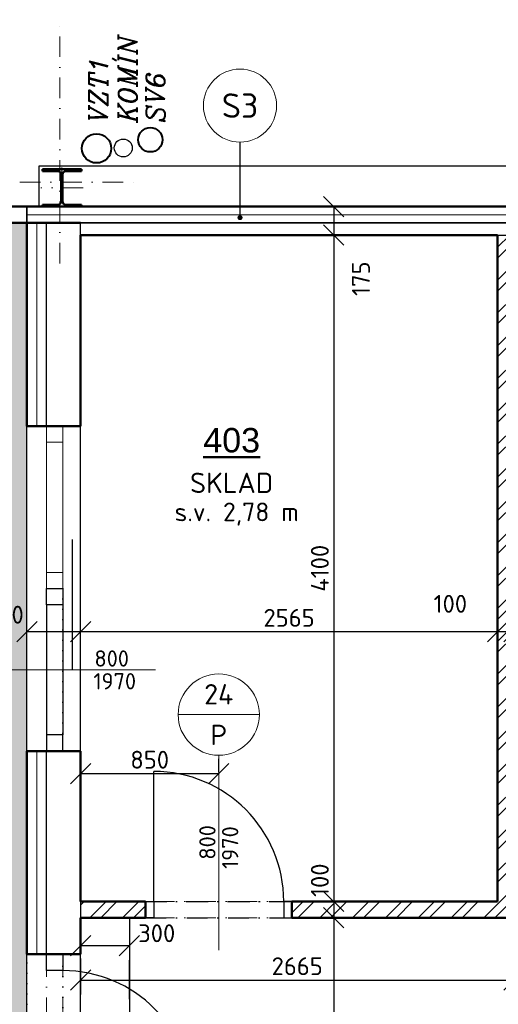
# Model space of a CAD drawing. Header units: millimetres. Extents: x -118752 to 407724, y -73278 to 155058.
# Tile 31 of 256: x 91185 to 94129, y -60256 to -54199. Entities that reach past the tile are written whole.
import ezdxf
from ezdxf.enums import TextEntityAlignment as Align

# ---------------------------------------------------------------- set-up
doc = ezdxf.new("R2010")
doc.units = ezdxf.units.MM
doc.header["$LTSCALE"] = 10
doc.linetypes.add('DASHDOT', pattern=[25.4, 12.7, -6.35, 0, -6.35])
doc.linetypes.add('DOT', pattern=[6.35, 0, -6.35])
for name, color, linetype, lineweight in [('CKBUBLINY', 1, 'Continuous', 18), ('CKBUBLINY_POPIS', 3, 'Continuous', 25), ('CKDVERE_', 7, 'Continuous', 25), ('CKDVERE_NADROVINOU', 1, 'DASHDOT', 18), ('CKDVERE_OSY', 1, 'Continuous', 18), ('CKDVERE_POPIS', 3, 'Continuous', 25), ('CKDVERE_PRAH', 7, 'Continuous', 25), ('CKDVERE_ZARUBNE_RAM', 5, 'Continuous', 25), ('CKIZOLACE', 1, 'Continuous', 18), ('CKKOTY', 3, 'Continuous', 25), ('CKOKNA', 1, 'Continuous', 18), ('CKPOPISM', 6, 'Continuous', 50), ('CKPOPISM_POPIS', 3, 'Continuous', 25), ('CKRASTR', 7, 'DASHDOT', 15), ('CKSCHODY_PODROVINOU', 7, 'Continuous', 25), ('CKSTENY_NADROVINOU', 7, 'DASHDOT', 25), ('CKSTENY_PODROVINOU', 7, 'Continuous', 25), ('CKSTENY_REZ', 6, 'Continuous', 50), ('CKTEXTY_MALE', 3, 'Continuous', 18), ('CSPROFILY_OSY', 1, 'DASHDOT', 18), ('CSPROFILY_REZY', 4, 'Continuous', 50), ('pohledy', 7, 'Continuous', 25), ('srafy', 7, 'Continuous', 18), ('UT-zařízení', 7, 'Continuous', 30), ('VZT', 130, 'Continuous', 40), ('ZTI-DEŠŤOVÁ-KANALIZACE', 210, 'KANALIZACE', 40)]:
    doc.layers.add(name, color=color, linetype=linetype, lineweight=lineweight)
doc.layers.add('CKDVERE_DORAZ', color=7, linetype='DOT', lineweight=25, plot=False)
doc.styles.add('Arial', font='arial.ttf', dxfattribs={"width": 0.8})
doc.styles.add('KURZIVA', font='italic__.ttf')
doc.styles.get("Standard").update_dxf_attribs({"font": 'isocpeur.ttf'})
doc.linetypes.add('IZOLACE_POLYSTYREN_EXPANDOVANY', pattern='A,1,[224,CADKON.SHX,S=0.01,R=0,X=-0.5,Y=-1.74],-2', length=3)
doc.linetypes.add('IZOLACE_POLYSTYREN_PENOVY', pattern='A,0.001,[228,CADKON.SHX,S=0.1,R=0,X=0,Y=0],-2', length=2.001)
doc.linetypes.add('KANALIZACE', pattern='A,30,-3.5,["C",Standard,S=2.54,R=0,X=-3.81,Y=-1.27],-0.001', length=33.501)
doc.dimstyles.new('CADKON', dxfattribs={"dimscale": 50, "dimtxt": 2.2, "dimasz": 2.5, "dimexe": 1.8, "dimexo": 5, "dimgap": 0.6, "dimtad": 1, "dimrnd": 1, "dimtxsty": 'Standard', "dimblk1": 'OBLIQUE', "dimblk2": 'OBLIQUE', "dimsah": 1, "dimcen": 2.5, "dimadec": 1, "dimazin": 2, "dimtfac": 1, "dimtdec": 4, "dimtix": 1, "dimtmove": 2, "dimatfit": 3, "dimldrblk": 'OPEN30', "dimfxl": 5, "dimfxlon": 1, "dimtolj": 1, "dimarcsym": 0})

# ---------------------------------------------------------------- blocks, each defined once
blk = doc.blocks.new('_OBLIQUE')
at = {"color": 0, "linetype": 'ByBlock'}
blk.add_line((-0.5, -0.5), (0.5, 0.5), dxfattribs=at)
blk = doc.blocks.new('*D8155')
at = {"layer": 'CKKOTY', "color": 0, "lineweight": -2}
for p, q in [((90254.6, -58698.9), (89914.6, -58698.9)), ((90004.6, -59948.9), (90004.6, -58698.9)), ((90254.6, -59948.9), (89914.6, -59948.9))]:
    blk.add_line(p, q, dxfattribs=at)
at = {"layer": 'Defpoints', "color": 0}
for p in [(90004.6, -58698.9), (91229.4, -58698.9), (91229.4, -59948.9)]:
    blk.add_point(p, dxfattribs=at)
at = {"layer": 'CKKOTY', "color": 0, "lineweight": -2, "xscale": 125, "yscale": 125, "zscale": 125}
for p, rotation in [((90004.6, -58698.9), 90), ((90004.6, -59948.9), 270)]:
    blk.add_blockref('_OBLIQUE', p, dxfattribs=dict(at, rotation=rotation))
at = {"layer": 'CKKOTY', "color": 0, "insert": (89919.6, -59323.9), "char_height": 110, "attachment_point": 5, "rotation": 90}
blk.add_mtext('\\A1;1250', dxfattribs=at)
blk = doc.blocks.new('_Open30')
at = {"color": 0, "lineweight": -2}
for p, q in [((-1, 0.268), (0, 0)), ((0, 0), (-1, -0.268)), ((0, 0), (-1, 0))]:
    blk.add_line(p, q, dxfattribs=at)
blk = doc.blocks.new('*D8156')
at = {"layer": 'CKKOTY', "color": 0, "lineweight": -2}
for p, q in [((90254.6, -55448.9), (89914.6, -55448.9)), ((90004.6, -56698.9), (90004.6, -55448.9)), ((90254.6, -56698.9), (89914.6, -56698.9))]:
    blk.add_line(p, q, dxfattribs=at)
at = {"layer": 'Defpoints', "color": 0}
for p in [(90004.6, -55448.9), (91229.4, -55448.9), (91229.4, -56698.9)]:
    blk.add_point(p, dxfattribs=at)
at = {"layer": 'CKKOTY', "color": 0, "lineweight": -2, "xscale": 125, "yscale": 125, "zscale": 125}
for p, rotation in [((90004.6, -55448.9), 90), ((90004.6, -56698.9), 270)]:
    blk.add_blockref('_OBLIQUE', p, dxfattribs=dict(at, rotation=rotation))
at = {"layer": 'CKKOTY', "color": 0, "insert": (89919.6, -56073.9), "char_height": 110, "attachment_point": 5, "rotation": 90}
blk.add_mtext('\\A1;1250', dxfattribs=at)
blk = doc.blocks.new('*D8160')
at = {"layer": 'CKKOTY', "color": 0, "lineweight": -2}
for p, q in [((90254.6, -56698.9), (89914.6, -56698.9)), ((90004.6, -58698.9), (90004.6, -56698.9)), ((90254.6, -58698.9), (89914.6, -58698.9))]:
    blk.add_line(p, q, dxfattribs=at)
at = {"layer": 'Defpoints', "color": 0}
for p in [(90004.6, -56698.9), (91229.4, -56698.9), (91229.4, -58698.9)]:
    blk.add_point(p, dxfattribs=at)
at = {"layer": 'CKKOTY', "color": 0, "lineweight": -2, "xscale": 125, "yscale": 125, "zscale": 125}
for p, rotation in [((90004.6, -56698.9), 90), ((90004.6, -58698.9), 270)]:
    blk.add_blockref('_OBLIQUE', p, dxfattribs=dict(at, rotation=rotation))
at = {"layer": 'CKKOTY', "color": 0, "char_height": 110, "attachment_point": 5, "rotation": 90}
for s, insert in [('\\A1;2100(330)', (90100.6, -57698.9)), ('\\A1;2000', (89919.6, -57698.9))]:
    blk.add_mtext(s, dxfattribs=dict(at, insert=insert))
blk = doc.blocks.new('*D8162')
at = {"layer": 'CKKOTY', "color": 0, "lineweight": -2}
for p, q in [((90254.6, -59948.9), (89914.6, -59948.9)), ((90004.6, -60948.9), (90004.6, -59948.9)), ((90254.6, -60948.9), (89914.6, -60948.9))]:
    blk.add_line(p, q, dxfattribs=at)
at = {"layer": 'Defpoints', "color": 0}
for p in [(90004.6, -59948.9), (91229.4, -59948.9), (91229.4, -60948.9)]:
    blk.add_point(p, dxfattribs=at)
at = {"layer": 'CKKOTY', "color": 0, "lineweight": -2, "xscale": 125, "yscale": 125, "zscale": 125}
for p, rotation in [((90004.6, -59948.9), 90), ((90004.6, -60948.9), 270)]:
    blk.add_blockref('_OBLIQUE', p, dxfattribs=dict(at, rotation=rotation))
at = {"layer": 'CKKOTY', "color": 0, "char_height": 110, "attachment_point": 5, "rotation": 90}
for s, insert in [('\\A1;2100(330)', (90100.6, -60448.9)), ('\\A1;1000', (89919.6, -60448.9))]:
    blk.add_mtext(s, dxfattribs=dict(at, insert=insert))
blk = doc.blocks.new('*D8166')
at = {"layer": 'CKKOTY', "color": 0, "lineweight": -2}
for p, q in [((94224.4, -57464), (94224.4, -57874)), ((94124.4, -58214), (94124.4, -57874)), ((94224.4, -57964), (94124.4, -57964))]:
    blk.add_line(p, q, dxfattribs=at)
at = {"layer": 'Defpoints', "color": 0}
for p in [(94124.4, -57964), (94224.4, -57964), (94124.4, -59288.9)]:
    blk.add_point(p, dxfattribs=at)
at = {"layer": 'CKKOTY', "color": 0, "lineweight": -2, "xscale": 125, "yscale": 125, "zscale": 125, "rotation": 180}
blk.add_blockref('_OBLIQUE', (94124.4, -57964), dxfattribs=at)
at = {"layer": 'CKKOTY', "color": 0, "lineweight": -2, "xscale": 125, "yscale": 125, "zscale": 125}
blk.add_blockref('_OBLIQUE', (94224.4, -57964), dxfattribs=at)
at = {"layer": 'CKKOTY', "color": 0, "insert": (93833.8, -57792.4), "char_height": 110, "attachment_point": 5}
blk.add_mtext('\\A1;100', dxfattribs=at)
blk = doc.blocks.new('*D8167')
at = {"layer": 'CKKOTY', "color": 0, "lineweight": -2}
for p, q in [((91559.4, -58214), (91559.4, -57874)), ((94124.4, -58214), (94124.4, -57874)), ((94124.4, -57964), (91559.4, -57964))]:
    blk.add_line(p, q, dxfattribs=at)
at = {"layer": 'Defpoints', "color": 0}
for p in [(91559.4, -57964), (91559.4, -59288.9), (94124.4, -59288.9)]:
    blk.add_point(p, dxfattribs=at)
at = {"layer": 'CKKOTY', "color": 0, "lineweight": -2, "xscale": 125, "yscale": 125, "zscale": 125, "rotation": 180}
blk.add_blockref('_OBLIQUE', (91559.4, -57964), dxfattribs=at)
at = {"layer": 'CKKOTY', "color": 0, "lineweight": -2, "xscale": 125, "yscale": 125, "zscale": 125}
blk.add_blockref('_OBLIQUE', (94124.4, -57964), dxfattribs=at)
at = {"layer": 'CKKOTY', "color": 0, "insert": (92841.9, -57879), "char_height": 110, "attachment_point": 5}
blk.add_mtext('\\A1;2565', dxfattribs=at)
blk = doc.blocks.new('*D8168')
at = {"layer": 'CKKOTY', "color": 0, "lineweight": -2}
for p, q in [((91229.4, -58214), (91229.4, -57874)), ((91559.4, -58214), (91559.4, -57874)), ((91559.4, -57964), (91229.4, -57964))]:
    blk.add_line(p, q, dxfattribs=at)
at = {"layer": 'Defpoints', "color": 0}
for p in [(91229.4, -57964), (91559.4, -59288.9), (91229.4, -59618.9)]:
    blk.add_point(p, dxfattribs=at)
at = {"layer": 'CKKOTY', "color": 0, "lineweight": -2, "xscale": 125, "yscale": 125, "zscale": 125, "rotation": 180}
blk.add_blockref('_OBLIQUE', (91229.4, -57964), dxfattribs=at)
at = {"layer": 'CKKOTY', "color": 0, "lineweight": -2, "xscale": 125, "yscale": 125, "zscale": 125}
blk.add_blockref('_OBLIQUE', (91559.4, -57964), dxfattribs=at)
at = {"layer": 'CKKOTY', "color": 0, "insert": (91094.9, -57859.6), "char_height": 110, "attachment_point": 5}
blk.add_mtext('\\A1;330', dxfattribs=at)
blk = doc.blocks.new('*D8173')
at = {"layer": 'CKKOTY', "color": 0, "lineweight": -2}
for p, q in [((92866.1, -55348.9), (93206.1, -55348.9)), ((93116.1, -55348.9), (93116.1, -55523.9)), ((92866.1, -55523.9), (93206.1, -55523.9))]:
    blk.add_line(p, q, dxfattribs=at)
at = {"layer": 'Defpoints', "color": 0}
for p in [(91564.4, -55348.9), (91564.4, -55523.9), (93116.1, -55523.9)]:
    blk.add_point(p, dxfattribs=at)
at = {"layer": 'CKKOTY', "color": 0, "lineweight": -2, "xscale": 125, "yscale": 125, "zscale": 125}
for p, rotation in [((93116.1, -55348.9), 90), ((93116.1, -55523.9), 270)]:
    blk.add_blockref('_OBLIQUE', p, dxfattribs=dict(at, rotation=rotation))
at = {"layer": 'CKKOTY', "color": 0, "insert": (93284, -55792.4), "char_height": 110, "attachment_point": 5, "rotation": 90}
blk.add_mtext('\\A1;175', dxfattribs=at)
blk = doc.blocks.new('_Open90')
at = {"color": 0, "lineweight": -2}
for p, q in [((-0.5, 0.5), (0, 0)), ((0, 0), (-1, 0)), ((0, 0), (-0.5, -0.5))]:
    blk.add_line(p, q, dxfattribs=at)
blk = doc.blocks.new('*D8398')
at = {"layer": 'CKKOTY', "color": 0, "lineweight": -2}
for p, q in [((92866.1, -55523.9), (93206.1, -55523.9)), ((93116.1, -55523.9), (93116.1, -59623.9)), ((92866.1, -59623.9), (93206.1, -59623.9))]:
    blk.add_line(p, q, dxfattribs=at)
at = {"layer": 'Defpoints', "color": 0}
for p in [(91564.4, -55523.9), (91559.4, -59623.9), (93116.1, -59623.9)]:
    blk.add_point(p, dxfattribs=at)
at = {"layer": 'CKKOTY', "color": 0, "lineweight": -2, "xscale": 125, "yscale": 125, "zscale": 125}
for p, rotation in [((93116.1, -55523.9), 90), ((93116.1, -59623.9), 270)]:
    blk.add_blockref('_OBLIQUE', p, dxfattribs=dict(at, rotation=rotation))
at = {"layer": 'CKKOTY', "color": 0, "insert": (93031.1, -57573.9), "char_height": 110, "attachment_point": 5, "rotation": 90}
blk.add_mtext('\\A1;4100', dxfattribs=at)
blk = doc.blocks.new('*D8399')
at = {"layer": 'CKKOTY', "color": 0, "lineweight": -2}
for p, q in [((91559.4, -59895.1), (91859.4, -59895.1)), ((91559.4, -60223.9), (91559.4, -59985.1)), ((91859.4, -60223.9), (91859.4, -59985.1))]:
    blk.add_line(p, q, dxfattribs=at)
at = {"layer": 'Defpoints', "color": 0}
for p in [(91559.4, -59723.9), (91859.4, -59723.9), (91859.4, -59895.1)]:
    blk.add_point(p, dxfattribs=at)
at = {"layer": 'CKKOTY', "color": 0, "lineweight": -2, "xscale": 125, "yscale": 125, "zscale": 125, "rotation": 180}
blk.add_blockref('_OBLIQUE', (91559.4, -59895.1), dxfattribs=at)
at = {"layer": 'CKKOTY', "color": 0, "lineweight": -2, "xscale": 125, "yscale": 125, "zscale": 125}
blk.add_blockref('_OBLIQUE', (91859.4, -59895.1), dxfattribs=at)
at = {"layer": 'CKKOTY', "color": 0, "insert": (92027.7, -59819.2), "char_height": 110, "attachment_point": 5}
blk.add_mtext('\\A1;300', dxfattribs=at)
blk = doc.blocks.new('*D8947')
at = {"layer": 'CKKOTY', "color": 0, "lineweight": -2}
for p, q in [((92866.1, -59623.9), (93206.1, -59623.9)), ((93116.1, -59623.9), (93116.1, -59723.9)), ((93109.4, -59723.9), (93206.1, -59723.9))]:
    blk.add_line(p, q, dxfattribs=at)
at = {"layer": 'Defpoints', "color": 0}
for p in [(91559.4, -59623.9), (92859.4, -59723.9), (93116.1, -59723.9)]:
    blk.add_point(p, dxfattribs=at)
at = {"layer": 'CKKOTY', "color": 0, "lineweight": -2, "xscale": 125, "yscale": 125, "zscale": 125}
for p, rotation in [((93116.1, -59623.9), 90), ((93116.1, -59723.9), 270)]:
    blk.add_blockref('_OBLIQUE', p, dxfattribs=dict(at, rotation=rotation))
at = {"layer": 'CKKOTY', "color": 0, "insert": (93031.1, -59493), "char_height": 110, "attachment_point": 5, "rotation": 90}
blk.add_mtext('\\A1;100', dxfattribs=at)
blk = doc.blocks.new('*D8948')
at = {"layer": 'CKKOTY', "color": 0, "lineweight": -2}
for p, q in [((93109.4, -59723.9), (93206.1, -59723.9)), ((93116.1, -59723.9), (93116.1, -61258.9)), ((92991.3, -61258.9), (93206.1, -61258.9))]:
    blk.add_line(p, q, dxfattribs=at)
at = {"layer": 'Defpoints', "color": 0}
for p in [(92859.4, -59723.9), (92741.3, -61258.9), (93116.1, -61258.9)]:
    blk.add_point(p, dxfattribs=at)
at = {"layer": 'CKKOTY', "color": 0, "lineweight": -2, "xscale": 125, "yscale": 125, "zscale": 125}
for p, rotation in [((93116.1, -59723.9), 90), ((93116.1, -61258.9), 270)]:
    blk.add_blockref('_OBLIQUE', p, dxfattribs=dict(at, rotation=rotation))
at = {"layer": 'CKKOTY', "color": 0, "insert": (93031.1, -60491.4), "char_height": 110, "attachment_point": 5, "rotation": 90}
blk.add_mtext('\\A1;1535', dxfattribs=at)
blk = doc.blocks.new('*D8949')
at = {"layer": 'CKKOTY', "color": 0, "lineweight": -2}
for p, q in [((91559.4, -58828), (91559.4, -58746.7)), ((92409.4, -58828), (92409.4, -58746.7)), ((91559.4, -58836.7), (92409.4, -58836.7))]:
    blk.add_line(p, q, dxfattribs=at)
at = {"layer": 'Defpoints', "color": 0}
for p in [(92409.4, -58836.7), (91559.4, -59078), (92409.4, -59078)]:
    blk.add_point(p, dxfattribs=at)
at = {"layer": 'CKKOTY', "color": 0, "lineweight": -2, "xscale": 125, "yscale": 125, "zscale": 125, "rotation": 180}
blk.add_blockref('_OBLIQUE', (91559.4, -58836.7), dxfattribs=at)
at = {"layer": 'CKKOTY', "color": 0, "lineweight": -2, "xscale": 125, "yscale": 125, "zscale": 125}
blk.add_blockref('_OBLIQUE', (92409.4, -58836.7), dxfattribs=at)
at = {"layer": 'CKKOTY', "color": 0, "insert": (91984.4, -58751.7), "char_height": 110, "attachment_point": 5}
blk.add_mtext('\\A1;850', dxfattribs=at)
blk = doc.blocks.new('*D8963')
at = {"layer": 'CKKOTY', "color": 0, "lineweight": -2}
for p, q in [((91559.4, -59973.9), (91559.4, -60197)), ((94224.4, -59973.9), (94224.4, -60197)), ((91559.4, -60107), (94224.4, -60107))]:
    blk.add_line(p, q, dxfattribs=at)
at = {"layer": 'Defpoints', "color": 0}
for p in [(91559.4, -59723.9), (94224.4, -59723.9), (94224.4, -60107)]:
    blk.add_point(p, dxfattribs=at)
at = {"layer": 'CKKOTY', "color": 0, "lineweight": -2, "xscale": 125, "yscale": 125, "zscale": 125, "rotation": 180}
blk.add_blockref('_OBLIQUE', (91559.4, -60107), dxfattribs=at)
at = {"layer": 'CKKOTY', "color": 0, "lineweight": -2, "xscale": 125, "yscale": 125, "zscale": 125}
blk.add_blockref('_OBLIQUE', (94224.4, -60107), dxfattribs=at)
at = {"layer": 'CKKOTY', "color": 0, "insert": (92891.9, -60022), "char_height": 110, "attachment_point": 5}
blk.add_mtext('\\A1;2665', dxfattribs=at)
blk = doc.blocks.new('CK_BUBBLE_2_0_0')
at = {"color": 0, "linetype": 'ByBlock', "lineweight": -2}
blk.add_line((1, 0), (-1, 0), dxfattribs=at)
blk.add_circle((0, 0), 1, dxfattribs=at)
blk = doc.blocks.new('CK_S_EXT_HEAHEA240')
for p, q in [((-120, 115), (120, 115)), ((-120, 115), (-120, 103)), ((-120, 103), (-24.75, 103)), ((-3.75, -82), (-3.75, 82)), ((3.75, -82), (3.75, 82)), ((120, 103), (24.75, 103)), ((120, 115), (120, 103)), ((-120, -115), (-120, -103)), ((-120, -103), (-24.75, -103)), ((-120, -115), (120, -115)), ((120, -103), (24.75, -103)), ((120, -115), (120, -103))]:
    blk.add_line(p, q)
for centre, start, end in [((-24.75, 82), 0, 90), ((24.75, 82), 90, 180), ((-24.75, -82), 270, 0), ((24.75, -82), 180, 270)]:
    blk.add_arc(centre, 21, start, end)
blk = doc.blocks.new('CKBL2112015110247', base_point=(92233, -78333))
blk = doc.blocks.new('CK_BUBBLE_1_0_0')
at = {"color": 0, "linetype": 'ByBlock', "lineweight": -2}
blk.add_circle((0, 0), 1, dxfattribs=at)

msp = doc.modelspace()

# ---------------------------------------------------------------- hatches: boundary and pattern name
at = {"layer": 'srafy', "transparency": 33554661}
h = msp.add_hatch(dxfattribs=at)
h.set_pattern_fill('GRAVL1', color=256, scale=10, style=0)
h.set_pattern_definition([(228.0128, (182.88, 254), (-2031.999551, -2286.0003408), [34.17214, -3383.04835]), (184.9697, (160.02, 228.6), (3048.0002671, 253.997792), [58.64047, -5805.40495]), (132.5104, (101.6, 223.52), (2539.9976425, -2794.0022032), [41.34815, -4093.47213]), (267.2737, (2.54, 160.02), (253.9989885, 5080.0000749), [53.40045, -5286.64373]), (292.8337, (0, 106.68), (-1270.002516, 3047.9990886), [52.36337, -5183.98074]), (357.2737, (20.32, 58.42), (-5080.0000749, 253.9989885), [53.40045, -5286.64373]), (37.6942, (73.66, 55.88), (-3302.0018658, -2539.9975629), [70.61937, -6991.31165]), (72.2553, (129.54, 99.06), (1778.0027337, 5587.9990427), [66.67195, -6600.52553]), (121.4296, (149.86, 162.56), (-2032.0020915, 3301.9987393), [53.5813, -5304.55454]), (175.2364, (121.92, 208.28), (2794.0002404, -253.9978493), [61.1713, -2997.3938]), (222.3974, (60.96, 213.36), (-3048.0018672, -2793.99798883), [79.1078, -7831.67725]), (138.8141, (254, 157.48), (-1778.0007485, 1523.9993176), [27.00045, -2673.0564]), (171.4692, (233.68, 175.26), (3301.9995643, -508.0020092), [51.3682, -5085.4638]), (225, (182.88, 182.88), (-4e-14, -254.00008), [35.92093, -323.28917]), (203.1986, (165.1, 213.36), (1269.999932, 508.000337), [19.34413, -1915.0622]), (291.8014, (147.32, 205.74), (-253.999977, 762.00007), [27.35656, -1340.47535]), (30.9638, (157.48, 180.34), (761.999498, 508.00063), [44.43197, -1436.62984]), (161.5651, (195.58, 203.2), (508.00011, -253.999594), [32.1287, -771.0899]), (16.3895, (0, 205.74), (2540.0005584, 761.9981483), [45.0088, -4455.88263]), (70.3462, (43.18, 218.44), (-1015.9987928, -2794.0005424), [37.7599, -3738.22163]), (293.1986, (195.58, 254), (-508.000337, 1269.999932), [38.688, -1895.71833]), (343.6105, (210.82, 218.44), (-2540.0005584, 761.9981483), [45.0088, -4455.88263]), (339.444, (0, 48.26), (-1270.0004685, 507.998983), [43.4035, -2126.7735]), (294.7751, (40.64, 33.02), (-1269.998016, 2794.0008691), [36.3672, -3600.3593]), (66.8014, (198.12, 0), (508.000337, 1269.999932), [38.688, -1895.71833]), (17.354, (213.36, 35.56), (-3302.0005129, -1015.9986036), [42.5783, -4215.2377]), (69.444, (73.66, 0), (-507.998983, -1270.0004685), [21.70176, -2148.47526]), (101.3099, (182.88, 0), (-253.999399, 1016.00019), [12.95146, -1282.19937]), (165.9638, (180.34, 12.7), (762.00014, -253.999507), [52.36337, -994.9053]), (186.009, (129.54, 25.4), (2539.9999367, 253.9998266), [48.5267, -4804.13644]), (303.6901, (157.48, 157.48), (-254.00034, 507.999888), [36.6324, -879.17757]), (353.1572, (177.8, 127), (4317.9998388, -508.0020315), [63.9557, -6331.601]), (60.9454, (241.3, 119.38), (-1016.000007, -1778.0000977), [26.1508, -2588.9392]), (90, (254, 142.24), (-254, 254), [15.24, -238.76]), (120.2564, (124.46, 33.02), (1015.9987012, -1778.0006238), [35.2867, -3493.3941]), (48.0128, (106.68, 63.5), (2031.999551, 2286.0003408), [68.3443, -3348.8762]), (0, (152.4, 114.3), (254, 254), [66.04, -187.96]), (325.3048, (218.44, 114.3), (-2539.9985418, 1778.0021868), [40.16096, -3975.9316]), (254.0546, (251.46, 91.44), (-253.999972, -1016.000032), [36.9829, -1812.16503]), (207.646, (241.3, 55.88), (-4825.998935, -2540.0019591), [60.2145, -5961.2464]), (175.4261, (187.96, 27.94), (-3302.0001418, 253.9986795), [63.70295, -6306.5848])])
h.paths.add_polyline_path([(87304.387, -55748.898), (90929.387, -55748.898), (90929.387, -58198.898), (91229.387, -58198.898), (91229.387, -57698.898), (91229.387, -56698.898), (91229.387, -55448.898), (87054.387, -55448.898), (87054.387, -55548.898), (87054.387, -65074.398), (91229.387, -65074.398), (91229.387, -63698.898), (91229.387, -62698.898), (91229.387, -62198.898), (90929.387, -62198.898), (90929.387, -64824.398), (87304.387, -64824.398)])
h.paths.add_polyline_path([(91229.387, -58698.898), (91229.387, -58198.898), (90929.387, -58198.898), (90929.387, -60528.898), (91229.387, -60528.898), (91229.387, -59948.898)])
h.paths.add_polyline_path([(91229.387, -60948.898), (91229.387, -60528.898), (90929.387, -60528.898), (90929.387, -62198.898), (91229.387, -62198.898), (91229.387, -61698.898), (91229.387, -61198.898)])
h.paths.add_polyline_path([(87004.387, -55548.898), (87004.387, -65124.398), (87054.387, -65074.398), (87054.387, -55548.898)])
h.paths.add_polyline_path([(87054.387, -65074.398), (87004.387, -65124.398), (91229.387, -65124.398), (91229.387, -65074.398)])
h.paths.add_polyline_path([(89139.574, -55730.898), (89139.574, -55466.898), (89304.574, -55466.898), (89304.574, -55730.898)], flags=24)
h.paths.add_polyline_path([(89139.574, -65106.398), (89139.574, -64842.398), (89304.574, -64842.398), (89304.574, -65106.398)], flags=24)
h.paths.add_polyline_path([(87022.387, -63804.216), (87286.387, -63804.216), (87286.387, -63969.216), (87022.387, -63969.216)], flags=24)
h.paths.add_polyline_path([(90947.387, -63804.216), (91211.387, -63804.216), (91211.387, -63969.216), (90947.387, -63969.216)], flags=24)
h.paths.add_polyline_path([(90962.928, -57777.092), (91226.928, -57777.092), (91226.928, -57942.092), (90962.928, -57942.092)], flags=24)
h.paths.add_polyline_path([(87022.387, -63804.216), (87286.387, -63804.216), (87286.387, -63969.216), (87022.387, -63969.216)], flags=24)
h.paths.add_polyline_path([(89139.574, -65106.398), (89139.574, -64842.398), (89304.574, -64842.398), (89304.574, -65106.398)], flags=24)
h = msp.add_hatch(dxfattribs=at)
h.set_pattern_fill('ANSI32', color=256, scale=15, style=0)
h.paths.add_polyline_path([(94124.387, -59623.923), (94124.387, -55523.898), (94224.387, -55523.898), (94224.387, -57023.898), (94224.387, -57323.898), (94224.387, -57623.898), (94224.387, -57923.898), (94224.387, -58223.898), (94224.387, -58523.898), (94224.387, -58823.898), (94224.387, -59123.898), (94224.387, -59288.898), (94224.387, -59423.898), (94224.387, -59723.898), (94224.387, -59723.923), (92859.387, -59723.923), (92859.387, -59623.923)])
h.paths.add_polyline_path([(91859.387, -59723.923), (91959.387, -59723.923), (91959.387, -59623.923), (91559.387, -59623.923), (91559.387, -59723.923)])
h.paths.add_polyline_path([(94115.359, -56245.673), (94115.359, -56039.007), (95392.026, -56039.007), (95392.026, -56245.673)], flags=24)
h = msp.add_hatch(dxfattribs=at)
h.set_pattern_fill('ANSI32', color=256, scale=15, style=0)
h.paths.add_polyline_path([(99564.387, -58798.898), (99564.387, -57948.898), (99464.387, -57948.898), (99464.387, -61258.898), (99564.387, -61258.898), (99564.387, -58898.898)])
edge = h.paths.add_edge_path()
edge.add_line((99464.387, -61258.898), (97564.387, -61258.898))
edge.add_line((97564.387, -61258.898), (97564.387, -61183.898))
edge.add_line((97564.387, -61183.898), (97444.387, -61183.898))
edge.add_line((97444.387, -61183.898), (97444.387, -61203.898))
edge.add_line((97444.387, -61203.898), (97544.387, -61203.898))
edge.add_line((97544.387, -61203.898), (97544.387, -61213.898))
edge.add_line((97544.387, -61213.898), (97465.637, -61213.898))
edge.add_arc((97465.637, -61231.898), 18, 90, 180)
edge.add_line((97447.637, -61231.898), (97447.637, -61298.898))
edge.add_line((97447.637, -61298.898), (97447.637, -61365.898))
edge.add_arc((97465.637, -61365.898), 18, 180, 270)
edge.add_line((97465.637, -61383.898), (97544.387, -61383.898))
edge.add_line((97544.387, -61383.898), (97544.387, -61393.898))
edge.add_line((97544.387, -61393.898), (97444.387, -61393.898))
edge.add_line((97444.387, -61393.898), (97444.387, -61408.898))
edge.add_line((97444.387, -61408.898), (97539.387, -61408.898))
edge.add_line((97539.387, -61408.898), (97814.387, -61408.898))
edge.add_line((97814.387, -61408.898), (98289.387, -61408.898))
edge.add_line((98289.387, -61408.898), (99564.387, -61408.898))
edge.add_line((99564.387, -61408.898), (99564.387, -61258.898))
edge.add_line((99564.387, -61258.898), (99464.387, -61258.898))
edge = h.paths.add_edge_path()
edge.add_line((96564.387, -61408.898), (97444.387, -61408.898))
edge.add_line((97444.387, -61408.898), (97444.387, -61393.898))
edge.add_line((97444.387, -61393.898), (97344.387, -61393.898))
edge.add_line((97344.387, -61393.898), (97344.387, -61383.898))
edge.add_line((97344.387, -61383.898), (97423.137, -61383.898))
edge.add_arc((97423.137, -61365.898), 18, 270, 360)
edge.add_line((97441.137, -61365.898), (97441.137, -61298.898))
edge.add_line((97441.137, -61298.898), (97441.137, -61231.898))
edge.add_arc((97423.137, -61231.898), 18, 0, 90)
edge.add_line((97423.137, -61213.898), (97344.387, -61213.898))
edge.add_line((97344.387, -61213.898), (97344.387, -61203.898))
edge.add_line((97344.387, -61203.898), (97444.387, -61203.898))
edge.add_line((97444.387, -61203.898), (97444.387, -61183.898))
edge.add_line((97444.387, -61183.898), (97324.387, -61183.898))
edge.add_line((97324.387, -61183.898), (97324.387, -61258.898))
edge.add_line((97324.387, -61258.898), (94459.387, -61258.898))
edge.add_line((94459.387, -61258.898), (94459.387, -61408.898))
edge.add_line((94459.387, -61408.898), (94724.387, -61408.898))
edge.add_line((94724.387, -61408.898), (95964.387, -61408.898))
edge.add_line((95964.387, -61408.898), (96564.387, -61408.898))
h.paths.add_polyline_path([(93559.387, -61258.898), (91859.387, -61258.898), (91559.387, -61258.898), (91559.387, -61298.898), (91559.387, -61408.898), (91859.387, -61408.898), (93559.387, -61408.898)])

# ---------------------------------------------------------------- linework, layer by layer
at = {"layer": 'CKBUBLINY'}
msp.add_line((92409.387, -58723.923), (92409.387, -58723.923), dxfattribs=at)
at = {"layer": 'CKDVERE_'}
for p, q in [((91506.862, -57396.105), (91506.862, -58196.105)), ((92009.387, -59623.923), (92009.387, -58823.923))]:
    msp.add_line(p, q, dxfattribs=at)
for centre in [(92009.387, -59623.923), (91449.387, -60848.898)]:
    msp.add_arc(centre, 800, 0, 90, dxfattribs=at)
at = {"layer": 'CKDVERE_DORAZ'}
for p, q in [((91449.387, -57698.898), (91449.387, -58698.898)), ((91229.387, -59618.898), (91229.387, -60978.898)), ((91959.387, -59623.923), (92859.387, -59623.923)), ((91449.387, -60848.898), (91449.387, -59948.898))]:
    msp.add_line(p, q, dxfattribs=at)
at = {"layer": 'CKDVERE_NADROVINOU'}
for p, q in [((92009.387, -59623.923), (92809.387, -59623.923)), ((92009.387, -59723.923), (92809.387, -59723.923)), ((91349.387, -60848.898), (91349.387, -60048.898)), ((91449.387, -60848.898), (91449.387, -60048.898))]:
    msp.add_line(p, q, dxfattribs=at)
at = {"layer": 'CKDVERE_OSY'}
for p, q in [((92019.616, -58198.898), (90853.914, -58198.898)), ((92409.387, -58723.923), (92409.387, -59923.923))]:
    msp.add_line(p, q, dxfattribs=at)
at = {"layer": 'CKDVERE_PRAH'}
for p, q in [((91349.387, -57798.898), (91349.387, -58598.898)), ((91449.387, -57798.898), (91449.387, -58598.898))]:
    msp.add_line(p, q, dxfattribs=at)
at = {"layer": 'CKDVERE_ZARUBNE_RAM'}
for p, q in [((91349.387, -57698.898), (91449.387, -57698.898)), ((91349.387, -57798.898), (91349.387, -57698.898)), ((91349.387, -57698.898), (91449.387, -57698.898)), ((91449.387, -57698.898), (91449.387, -57798.898)), ((91449.387, -57798.898), (91349.387, -57798.898)), ((91449.387, -58598.898), (91349.387, -58598.898)), ((91349.387, -58598.898), (91349.387, -58698.898)), ((91449.387, -58698.898), (91449.387, -58598.898)), ((91349.387, -58698.898), (91449.387, -58698.898)), ((91349.387, -58698.898), (91449.387, -58698.898)), ((91959.387, -59623.923), (92009.387, -59623.923)), ((91959.387, -59723.923), (91959.387, -59623.923)), ((92009.387, -59623.923), (92009.387, -59723.923)), ((92859.387, -59623.923), (92809.387, -59623.923)), ((92809.387, -59623.923), (92809.387, -59723.923)), ((92859.387, -59723.923), (92859.387, -59623.923)), ((92009.387, -59723.923), (91959.387, -59723.923)), ((92809.387, -59723.923), (92859.387, -59723.923)), ((91349.387, -60048.898), (91349.387, -59948.898)), ((91349.387, -59948.898), (91449.387, -59948.898)), ((91449.387, -59948.898), (91449.387, -60048.898)), ((91449.387, -60048.898), (91349.387, -60048.898))]:
    msp.add_line(p, q, dxfattribs=at)
at = {"layer": 'CKIZOLACE'}
for p, q in [((91349.387, -56698.898), (91229.387, -56698.898)), ((91349.387, -57698.898), (91349.387, -56698.898)), ((91349.387, -58698.898), (91349.387, -57698.898)), ((91349.387, -58698.898), (91229.387, -58698.898)), ((91229.387, -59948.898), (91229.387, -58698.898)), ((91229.387, -58698.898), (91349.387, -58698.898)), ((91229.387, -59948.898), (91349.387, -59948.898))]:
    msp.add_line(p, q, dxfattribs=at)
at = {"layer": 'CKIZOLACE', "linetype": 'IZOLACE_POLYSTYREN_PENOVY', "ltscale": 5}
msp.add_lwpolyline([(91229.387, -55398.898), (103664.387, -55398.898)], dxfattribs=at)
at = {"layer": 'CKIZOLACE', "linetype": 'IZOLACE_POLYSTYREN_EXPANDOVANY', "ltscale": 3}
for points in [[(91289.387, -56698.898), (91289.387, -55448.898)], [(91289.387, -59948.898), (91289.387, -58698.898)]]:
    msp.add_lwpolyline(points, dxfattribs=at)
at = {"layer": 'CKOKNA'}
for p, q in [((91349.387, -56798.898), (91349.387, -56698.898)), ((91349.387, -56698.898), (91449.387, -56698.898)), ((91449.387, -56798.898), (91449.387, -56698.898)), ((91349.387, -57598.898), (91349.387, -56798.898)), ((91349.387, -56798.898), (91449.387, -56798.898)), ((91449.387, -57598.898), (91449.387, -56798.898)), ((91349.387, -57598.898), (91449.387, -57598.898)), ((91349.387, -57598.898), (91349.387, -57698.898)), ((91449.387, -57598.898), (91449.387, -57698.898)), ((91349.387, -57698.898), (91449.387, -57698.898))]:
    msp.add_line(p, q, dxfattribs=at)
at = {"layer": 'CKRASTR'}
for p, q in [((91432.373, -55698.898), (91432.373, -54198.898)), ((90932.373, -55198.898), (91932.373, -55198.898))]:
    msp.add_line(p, q, dxfattribs=at)
at = {"layer": 'CKSCHODY_PODROVINOU'}
for p, q in [((91304.387, -55348.898), (91304.387, -55098.898)), ((91304.387, -55098.898), (97324.387, -55098.898))]:
    msp.add_line(p, q, dxfattribs=at)
at = {"layer": 'CKSTENY_NADROVINOU'}
for p, q in [((91959.387, -59623.923), (92859.387, -59623.923)), ((91959.387, -59723.923), (92859.387, -59723.923))]:
    msp.add_line(p, q, dxfattribs=at)
at = {"layer": 'CKSTENY_NADROVINOU', "linetype": 'Continuous'}
for p, q in [((91229.387, -60948.898), (91229.387, -59948.898)), ((91559.387, -60948.898), (91559.387, -59948.898))]:
    msp.add_line(p, q, dxfattribs=at)
at = {"layer": 'CKSTENY_PODROVINOU'}
for p, q in [((91229.387, -55448.898), (91229.387, -55348.898)), ((91229.387, -55348.898), (91229.387, -55448.898)), ((91229.387, -55348.898), (103664.387, -55348.898)), ((91229.387, -55348.898), (91229.387, -55448.898)), ((91349.387, -55448.898), (91229.387, -55448.898)), ((91229.387, -55448.898), (103664.387, -55448.898)), ((91349.387, -56698.898), (91349.387, -55448.898)), ((97564.387, -55448.898), (91559.387, -55448.898)), ((91559.387, -55523.898), (91559.387, -55448.898)), ((94124.387, -55523.898), (94224.387, -55523.898)), ((91229.387, -56698.898), (91559.387, -56698.898)), ((91349.387, -56698.898), (91229.387, -56698.898)), ((91229.387, -57698.898), (91229.387, -56698.898)), ((91559.387, -57698.898), (91559.387, -56698.898)), ((91229.387, -58698.898), (91229.387, -57698.898)), ((91559.387, -58698.898), (91559.387, -57698.898)), ((91229.387, -58698.898), (91559.387, -58698.898)), ((91229.387, -58698.898), (91559.387, -58698.898)), ((91349.387, -58698.898), (91229.387, -58698.898)), ((91349.387, -59948.898), (91349.387, -58698.898)), ((91559.387, -59623.923), (91559.387, -59723.923)), ((91349.387, -59948.898), (91229.387, -59948.898))]:
    msp.add_line(p, q, dxfattribs=at)
at = {"layer": 'CKSTENY_REZ'}
for p, q in [((82142.953, -55348.898), (103564.387, -55348.898)), ((82142.953, -55448.898), (91559.387, -55448.898)), ((91229.387, -56698.898), (91229.387, -55448.898)), ((91229.387, -55448.898), (91559.387, -55448.898)), ((91559.387, -55523.898), (94124.387, -55523.898)), ((91559.387, -56698.898), (91559.387, -55523.898)), ((94124.387, -55523.898), (94124.387, -59623.923)), ((91229.387, -56698.898), (91559.387, -56698.898)), ((91229.387, -58698.898), (91559.387, -58698.898)), ((91229.387, -59948.898), (91229.387, -58698.898)), ((91559.387, -59623.923), (91559.387, -58698.898)), ((91959.387, -59623.923), (91559.387, -59623.923)), ((91959.387, -59723.923), (91959.387, -59623.923)), ((92859.387, -59723.923), (92859.387, -59623.923)), ((94124.387, -59623.923), (92859.387, -59623.923)), ((91559.387, -59948.898), (91559.387, -59723.923)), ((91959.387, -59723.923), (91559.387, -59723.923)), ((94224.387, -59723.923), (92859.387, -59723.923)), ((91229.387, -59948.898), (91559.387, -59948.898))]:
    msp.add_line(p, q, dxfattribs=at)
at = {"layer": 'CSPROFILY_OSY'}
for p, q in [((91444.387, -55108.898), (91444.387, -55358.898)), ((91574.387, -55233.898), (91314.387, -55233.898))]:
    msp.add_line(p, q, dxfattribs=at)
at = {"layer": 'pohledy'}
msp.add_line((91859.387, -59723.898), (91859.387, -61258.898), dxfattribs=at)
at = {"layer": 'UT-zařízení'}
msp.add_circle((91821.989, -54988.067), 55, dxfattribs=at)
at = {"layer": 'VZT'}
msp.add_circle((91657.896, -54990.417), 90, dxfattribs=at)
at = {"layer": 'ZTI-DEŠŤOVÁ-KANALIZACE'}
msp.add_circle((91988.68, -54937.677), 75, dxfattribs=at)

# ---------------------------------------------------------------- block references
at = {"layer": 'CKBUBLINY'}
ref = msp.add_blockref('CK_BUBBLE_1_0_0', (92540, -54727.5), dxfattribs=dict(at, xscale=225, yscale=225, zscale=225))
ref.add_attrib('NUM1', 'S3', dxfattribs={"layer": 'CKBUBLINY_POPIS', "height": 150}).set_placement((92540, -54727.5), align=Align.MIDDLE_CENTER)
ref = msp.add_blockref('CK_BUBBLE_2_0_0', (92409.387, -58473.923), dxfattribs=dict(at, xscale=250, yscale=250, zscale=250))
ref.add_attrib('NUM1', '24', dxfattribs={"layer": 'CKBUBLINY_POPIS', "height": 125}).set_placement((92409.387, -58411.423), align=Align.CENTER)
ref.add_attrib('NUM2', 'P', dxfattribs={"layer": 'CKBUBLINY_POPIS', "height": 125}).set_placement((92409.387, -58536.423), align=Align.TOP_CENTER)
at = {"layer": 'CKPOPISM'}
ref = msp.add_blockref('CKBL2112015110247', (92488.7, -57110.813), dxfattribs=dict(at, xscale=0.5, yscale=0.5, zscale=0.5))
ref.add_attrib('JMENO', 'SKLAD', dxfattribs={"layer": 'CKPOPISM_POPIS', "height": 125}).set_placement((92488.7, -57110.813), align=Align.CENTER)
ref.add_attrib('CISLO', '%%U403', dxfattribs={"height": 150, "style": 'Arial'}).set_placement((92488.7, -56860.813), align=Align.CENTER)
at = {"layer": 'CSPROFILY_REZY', "rotation": 180}
msp.add_blockref('CK_S_EXT_HEAHEA240', (91444.387, -55233.898), dxfattribs=at)

# ---------------------------------------------------------------- texts
at = {"layer": 'CKDVERE_POPIS'}
msp.add_text('  800', height=100, dxfattribs=at).set_placement((91687.135, -58178.898), align=Align.CENTER)
msp.add_text('1970', height=100, dxfattribs=at).set_placement((91769.565, -58218.898), align=Align.TOP_CENTER)
msp.add_text(' 1970', height=100, rotation=90, dxfattribs=at).set_placement((92429.387, -59323.923), align=Align.TOP_CENTER)
msp.add_text('  800', height=100, rotation=90, dxfattribs=at).set_placement((92389.387, -59323.923), align=Align.CENTER)
at = {"layer": 'CKTEXTY_MALE', "style": 'KURZIVA'}
for s, p in [('KOMÍN', (91906.798, -54832.766)), ('VZT1', (91727.022, -54832.766)), ('SV6', (92077.388, -54832.766))]:
    msp.add_text(s, height=115, rotation=90, dxfattribs=at).set_placement(p)
at = {"layer": 'CKTEXTY_MALE', "insert": (92137.519, -57311.344), "char_height": 115, "attachment_point": 7}
msp.add_mtext('s.v. 2,78 m', dxfattribs=at)

# ---------------------------------------------------------------- dimensions: what is measured, and where the dimension line sits
at = {"layer": 'CKKOTY'}
for base, p1, p2, override, picture, middle in [((93116.086, -55523.898), (91564.387, -55348.898), (91564.387, -55523.898), {"dimscale": 50, "dimexo": 10, "dimldrblk": 'Open90'}, '*D8173', (93283.973, -55792.387)), ((93116.086, -59723.923), (91559.387, -59623.923), (92859.387, -59723.923), {"dimtmove": 2}, '*D8947', (93031.086, -59492.977))]:
    dim = msp.add_linear_dim(base=base, p1=p1, p2=p2, angle=90, dimstyle='CADKON', override=override, dxfattribs=at)
    dim.commit()
    dim.dimension.update_dxf_attribs({"geometry": picture, "text_midpoint": middle, "dimtype": 160})
for base, p1, p2, override, picture, middle in [((90004.585, -55448.898), (91229.387, -56698.898), (91229.387, -55448.898), {"dimscale": 50, "dimexo": 10, "dimtmove": 2}, '*D8156', (89919.585, -56073.898)), ((93116.085620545, -59623.922745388), (91564.387292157, -55523.897745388), (91559.387292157, -59623.922745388), {"dimscale": 50, "dimexo": 10, "dimtmove": 2}, '*D8398', (93031.085620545, -57573.910245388)), ((90004.585, -58698.898), (91229.387, -59948.898), (91229.387, -58698.898), {"dimscale": 50, "dimexo": 10, "dimtmove": 2}, '*D8155', (89919.585, -59323.898)), ((93116.085620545, -61258.897745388), (92859.387292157, -59723.922745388), (92741.262324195, -61258.897745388), {"dimtmove": 2}, '*D8948', (93031.085620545, -60491.410245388))]:
    dim = msp.add_linear_dim(base=base, p1=p1, p2=p2, angle=90, dimstyle='CADKON', override=override, dxfattribs=at)
    dim.commit()
    dim.dimension.update_dxf_attribs({"geometry": picture, "text_midpoint": middle})
for base, p1, p2, picture, middle in [((90004.585, -56698.898), (91229.387, -58698.898), (91229.387, -56698.898), '*D8160', (89919.585, -57698.898)), ((90004.585, -59948.898), (91229.387, -60948.898), (91229.387, -59948.898), '*D8162', (89919.585, -60448.898))]:
    dim = msp.add_linear_dim(base=base, p1=p1, p2=p2, angle=90, text='<>\\X2100(330)', dimstyle='CADKON', override={"dimscale": 50, "dimexo": 10, "dimtmove": 2}, dxfattribs=at)
    dim.commit()
    dim.dimension.update_dxf_attribs({"geometry": picture, "text_midpoint": middle})
for base, p1, p2, override, picture, middle in [((94124.387, -57963.962), (94224.387, -57963.962), (94124.387, -59288.898), {"dimscale": 50, "dimexo": 10, "dimtmove": 2}, '*D8166', (93833.848, -57792.415)), ((91229.387, -57963.962), (91559.387, -59288.898), (91229.387, -59618.898), {"dimscale": 50, "dimexo": 10, "dimtmove": 2}, '*D8168', (91094.928, -57859.592)), ((91859.387, -59895.089), (91559.387, -59723.898), (91859.387, -59723.898), {"dimscale": 50, "dimexo": 10, "dimldrblk": 'Open90'}, '*D8399', (92027.671, -59819.19))]:
    dim = msp.add_linear_dim(base=base, p1=p1, p2=p2, dimstyle='CADKON', override=override, dxfattribs=at)
    dim.commit()
    dim.dimension.update_dxf_attribs({"geometry": picture, "text_midpoint": middle, "dimtype": 160})
dim = msp.add_linear_dim(base=(91559.387, -57963.962), p1=(94124.387, -59288.898), p2=(91559.387, -59288.898), dimstyle='CADKON', override={"dimscale": 50, "dimexo": 10, "dimtmove": 2}, dxfattribs=at)
dim.commit()
dim.dimension.update_dxf_attribs({"geometry": '*D8167', "text_midpoint": (92841.887, -57878.962)})
for base, p1, p2, picture, middle in [((92409.387, -58836.66), (91559.387, -59077.955), (92409.387, -59077.955), '*D8949', (91984.387, -58751.66)), ((94224.387, -60107.022), (91559.387, -59723.898), (94224.387, -59723.923), '*D8963', (92891.887, -60022.022))]:
    dim = msp.add_linear_dim(base=base, p1=p1, p2=p2, dimstyle='CADKON', dxfattribs=at)
    dim.commit()
    dim.dimension.update_dxf_attribs({"geometry": picture, "text_midpoint": middle})

# ---------------------------------------------------------------- leaders
at = {"layer": 'CKBUBLINY'}
msp.add_leader([(92540, -55416.51), (92540, -54952.5)], dimstyle='CADKON', override={"dimasz": 2.5, "dimldrblk": 'DotSmall'}, dxfattribs=at)

doc.saveas('drawing.dxf')
